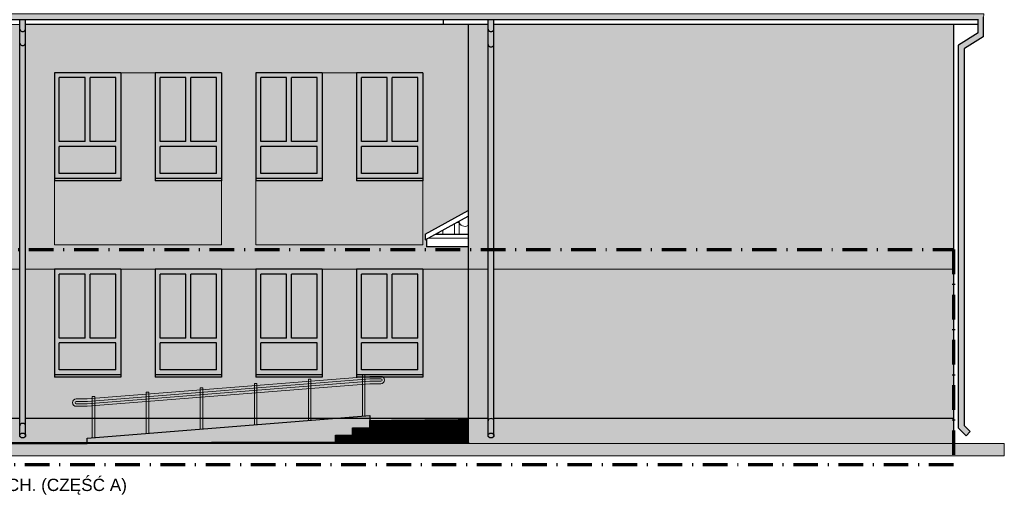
# Model space of a CAD drawing. Header units: millimetres. Extents: x -61343 to 9939, y -6894 to 7453.
# Tile 148 of 255: x -6196 to -4192, y -4554 to -3588. Entities that reach past the tile are written whole.
import ezdxf

# ---------------------------------------------------------------- set-up
doc = ezdxf.new("R2010")
doc.units = ezdxf.units.MM
doc.header["$MEASUREMENT"] = 0
doc.linetypes.add('Kropki i Kreski', pattern=[920, 500, -200, 20, -200])
for name, color, linetype in [('810-G Ogólne', 7, 'Continuous'), ('830-G Teksty Etykiety', 7, 'Continuous'), ('990-D Import IFC', 7, 'Continuous')]:
    doc.layers.add(name, color=color, linetype=linetype)
doc.layers.add('A_cienkie', color=130, linetype='Continuous', lineweight=9)
doc.layers.add('A_grafitowy', color=7, linetype='Continuous', lineweight=5, true_color=0x7a7a7a)
doc.layers.add('A_zakres opracowania', color=7, linetype='Continuous', lineweight=70, true_color=0xe00038)
doc.styles.add('STYL_AUTOMATYCZNY_2', font='arialbd.ttf')

# ---------------------------------------------------------------- blocks, each defined once
blk = doc.blocks.new('*X1824', base_point=(515069, 47310))
at = {"layer": '990-D Import IFC', "color": 251, "linetype": 'Continuous', "lineweight": 13, "true_color": 0x6a6a6a}
for p, q in [((547636, -24050), (547659, -24034)), ((547659, -24034), (547666, -24026)), ((547691, -24012), (547691, -24156)), ((547739, -23987), (547736, -23987)), ((547787, -23987), (547739, -23987)), ((547787, -23959), (547787, -24156)), ((547787, -23987), (547791, -23996)), ((547791, -23996), (547795, -24004)), ((547795, -24004), (547800, -24011)), ((547800, -24011), (547806, -24019)), ((547806, -24019), (547811, -24026)), ((547811, -24026), (547818, -24032)), ((547818, -24032), (547825, -24038)), ((547825, -24038), (547832, -24044)), ((547832, -24044), (547857, -24057)), ((547966, -24050), (547971, -24047)), ((547361, -24195), (547361, -24228)), ((547457, -24142), (547457, -24156)), ((547457, -24156), (547457, -24228)), ((547599, -24064), (547610, -24062)), ((547610, -24062), (547636, -24050)), ((547691, -24156), (547691, -24228)), ((547787, -24156), (547787, -24228)), ((547857, -24057), (547884, -24065)), ((547884, -24065), (547912, -24066)), ((547912, -24066), (547940, -24062)), ((547940, -24062), (547966, -24050))]:
    blk.add_line(p, q, dxfattribs=at)
blk = doc.blocks.new('Wypełnienie_7_3', base_point=(515069, 47310))
at = {"layer": '990-D Import IFC', "color": 251, "linetype": 'Continuous', "lineweight": 13, "true_color": 0x6a6a6a}
blk.add_blockref('*X1824', (515069, 47310), dxfattribs=at)

msp = doc.modelspace()

# ---------------------------------------------------------------- hatches: boundary and pattern name
at = {"layer": '810-G Ogólne', "linetype": 'Continuous', "lineweight": 13}
msp.add_hatch(color=7, dxfattribs=at).paths.add_polyline_path([(-8294.295, -4476.299), (-4191.561, -4476.299), (-4191.561, -4451.299), (-8294.295, -4451.299)])
at = {"layer": '990-D Import IFC', "linetype": 'Continuous', "lineweight": 5, "true_color": 0x7c7f7e}
msp.add_hatch(color=8, dxfattribs=at).paths.add_polyline_path([(-8268.9, -3576.299, 0.14747682), (-8266.9, -3582.932), (-8266.9, -3623.018), (-8229.183, -3646.917), (-8229.183, -4415.044), (-8240.813, -4426.675), (-8232.328, -4435.161), (-8216.9, -4419.733), (-8216.9, -3640.137), (-8256.9, -3614.793), (-8256.9, -3588.299), (-8204.9, -3588.299), (-8204.9, -3624.285), (-8169.183, -3646.917), (-8169.183, -4415.044), (-8180.813, -4426.675), (-8172.328, -4435.161), (-8156.9, -4419.733), (-8156.9, -3640.137), (-8196.9, -3614.793), (-8196.9, -3588.299), (-7046.9, -3588.299), (-7046.9, -3614.793), (-7086.9, -3640.137), (-7086.9, -4419.733), (-7071.473, -4435.161), (-7062.987, -4426.675), (-7074.618, -4415.044), (-7074.618, -3646.917), (-7036.9, -3623.018), (-7036.9, -3588.299), (-6195.516, -3588.299), (-6195.516, -4434.702, 0.8167997), (-6183.514, -4434.702), (-6183.514, -3588.299), (-5242.275, -3588.299), (-5242.275, -4434.702, 0.8167997), (-5230.273, -4434.702), (-5230.273, -3588.299), (-4244.9, -3588.299), (-4244.9, -3614.793), (-4284.9, -3640.137), (-4284.9, -4419.733), (-4269.473, -4435.161), (-4260.987, -4426.675), (-4272.618, -4415.044), (-4272.618, -3646.917), (-4234.9, -3623.018), (-4234.9, -3582.932, 0.14747682), (-4232.9, -3576.299), (-8256.9, -3576.299), (-8266.9, -3576.299)])
at = {"layer": '990-D Import IFC', "linetype": 'Continuous', "lineweight": 5, "true_color": 0xf0ede3}
h = msp.add_hatch(color=7, dxfattribs=at)
h.paths.add_polyline_path([(-7011.991, -4050.428), (-7074.618, -4050.428), (-7074.618, -4096.299), (-6996.9, -4096.299), (-6246.9, -4096.299), (-6195.516, -4096.299), (-6195.516, -3696.299), (-6195.516, -3598.299), (-6996.9, -3598.299), (-7036.9, -3598.299), (-7036.9, -3623.018), (-7074.618, -3646.917), (-7074.618, -3989.052), (-7009.595, -4025.199), (-7009.595, -4036.641), (-7011.991, -4035.309)])
h.paths.add_polyline_path([(-6996.9, -3696.299), (-6656.9, -3696.299), (-6656.9, -4046.299), (-6996.9, -4046.299)], flags=0)
h.paths.add_polyline_path([(-6586.9, -3696.299), (-6246.9, -3696.299), (-6246.9, -4046.299), (-6586.9, -4046.299)], flags=0)
h = msp.add_hatch(color=7, dxfattribs=at)
h.paths.add_polyline_path([(-5282.9, -3598.299), (-6183.514, -3598.299), (-6183.514, -3696.299), (-6183.514, -4096.299), (-6124.9, -4096.299), (-5374.9, -4096.299), (-5282.9, -4096.299), (-5282.9, -4050.428), (-5367.81, -4050.428), (-5367.81, -4035.309), (-5370.206, -4036.641), (-5370.206, -4025.199), (-5282.9, -3976.666), (-5282.9, -3696.299)])
h.paths.add_polyline_path([(-6124.9, -3696.299), (-5784.9, -3696.299), (-5784.9, -4046.299), (-6124.9, -4046.299)], flags=0)
h.paths.add_polyline_path([(-5714.9, -3696.299), (-5374.9, -3696.299), (-5374.9, -4046.299), (-5714.9, -4046.299)], flags=0)
for points in [[(-5282.9, -3598.299), (-5282.9, -4096.299), (-5242.275, -4096.299), (-5242.275, -3598.299)], [(-5230.273, -3598.299), (-5230.273, -4096.299), (-4294.9, -4096.299), (-4294.9, -3598.299)]]:
    msp.add_hatch(color=7, dxfattribs=at).paths.add_polyline_path(points)
at = {"layer": '990-D Import IFC', "linetype": 'Continuous', "lineweight": 5, "true_color": 0x7c7f7e}
h = msp.add_hatch(color=8, dxfattribs=at)
h.paths.add_polyline_path([(-6124.9, -3696.299), (-6124.9, -3882.1), (-6124.9, -3887.441), (-6124.9, -3916.299), (-6114.9, -3916.299), (-6067.314, -3916.299), (-5989.9, -3916.299), (-5989.9, -3696.299)])
h.paths.add_polyline_path([(-6114.9, -3901.299), (-6114.9, -3892.452), (-6114.9, -3882.1), (-6114.9, -3846.299), (-5999.9, -3846.299), (-5999.9, -3901.299), (-6067.314, -3901.299), (-6097.246, -3901.299)], flags=0)
h.paths.add_polyline_path([(-6114.9, -3706.299), (-6062.4, -3706.299), (-6062.4, -3836.299), (-6114.9, -3836.299)], flags=0)
h.paths.add_polyline_path([(-5999.9, -3836.299), (-6052.4, -3836.299), (-6052.4, -3706.299), (-5999.9, -3706.299)], flags=0)
at = {"layer": '990-D Import IFC', "linetype": 'Continuous', "lineweight": 5, "true_color": 0xffcb2d}
for points in [[(-6124.9, -4046.299), (-5807.897, -4046.299), (-5784.9, -4046.299), (-5784.9, -3916.299), (-5913.9, -3916.299), (-5918.9, -3916.299), (-5919.9, -3916.299), (-5919.9, -3696.299), (-5989.9, -3696.299), (-5989.9, -3916.299), (-6067.314, -3916.299), (-6124.9, -3916.299)], [(-5714.9, -4046.299), (-5397.897, -4046.299), (-5374.9, -4046.299), (-5374.9, -3916.299), (-5503.9, -3916.299), (-5508.9, -3916.299), (-5509.9, -3916.299), (-5509.9, -3696.299), (-5579.9, -3696.299), (-5579.9, -3916.299), (-5657.314, -3916.299), (-5714.9, -3916.299)]]:
    msp.add_hatch(color=40, dxfattribs=at).paths.add_polyline_path(points)
at = {"layer": '990-D Import IFC', "linetype": 'Continuous', "lineweight": 0, "true_color": 0xe6f5fb}
for points in [[(-6114.9, -3836.299), (-6062.4, -3836.299), (-6062.4, -3706.299), (-6114.9, -3706.299)], [(-6052.4, -3706.299), (-6052.4, -3836.299), (-5999.9, -3836.299), (-5999.9, -3706.299)], [(-5909.9, -3836.299), (-5857.4, -3836.299), (-5857.4, -3706.299), (-5909.9, -3706.299)], [(-5847.4, -3706.299), (-5847.4, -3836.299), (-5794.9, -3836.299), (-5794.9, -3706.299)], [(-5704.9, -3836.299), (-5652.4, -3836.299), (-5652.4, -3706.299), (-5704.9, -3706.299)], [(-5642.4, -3706.299), (-5642.4, -3836.299), (-5589.9, -3836.299), (-5589.9, -3706.299)], [(-5499.9, -3836.299), (-5447.4, -3836.299), (-5447.4, -3706.299), (-5499.9, -3706.299)], [(-5437.4, -3706.299), (-5437.4, -3836.299), (-5384.9, -3836.299), (-5384.9, -3706.299)], [(-6114.9, -3846.299), (-6114.9, -3901.299), (-5999.9, -3901.299), (-5999.9, -3846.299)], [(-5909.9, -3846.299), (-5909.9, -3901.299), (-5794.9, -3901.299), (-5794.9, -3846.299)], [(-5704.9, -3846.299), (-5704.9, -3901.299), (-5589.9, -3901.299), (-5589.9, -3846.299)], [(-5499.9, -3846.299), (-5499.9, -3901.299), (-5384.9, -3901.299), (-5384.9, -3846.299)], [(-6114.9, -4236.299), (-6062.4, -4236.299), (-6062.4, -4106.299), (-6114.9, -4106.299)], [(-6052.4, -4106.299), (-6052.4, -4236.299), (-5999.9, -4236.299), (-5999.9, -4106.299)], [(-5909.9, -4236.299), (-5857.4, -4236.299), (-5857.4, -4106.299), (-5909.9, -4106.299)], [(-5847.4, -4106.299), (-5847.4, -4236.299), (-5794.9, -4236.299), (-5794.9, -4106.299)], [(-5704.9, -4236.299), (-5652.4, -4236.299), (-5652.4, -4106.299), (-5704.9, -4106.299)], [(-5642.4, -4106.299), (-5642.4, -4236.299), (-5589.9, -4236.299), (-5589.9, -4106.299)], [(-5499.9, -4236.299), (-5447.4, -4236.299), (-5447.4, -4106.299), (-5499.9, -4106.299)], [(-5437.4, -4106.299), (-5437.4, -4236.299), (-5384.9, -4236.299), (-5384.9, -4106.299)], [(-6114.9, -4246.299), (-6114.9, -4301.299), (-5999.9, -4301.299), (-5999.9, -4246.299)], [(-5909.9, -4246.299), (-5909.9, -4301.299), (-5794.9, -4301.299), (-5794.9, -4246.299)], [(-5704.9, -4246.299), (-5704.9, -4301.299), (-5589.9, -4301.299), (-5589.9, -4246.299)], [(-5499.9, -4246.299), (-5499.9, -4301.299), (-5384.9, -4301.299), (-5384.9, -4246.299)]]:
    msp.add_hatch(color=7, dxfattribs=at).paths.add_polyline_path(points)
at = {"layer": '990-D Import IFC', "linetype": 'Continuous', "lineweight": 5, "true_color": 0x7c7f7e}
h = msp.add_hatch(color=8, dxfattribs=at)
h.paths.add_polyline_path([(-5919.9, -3696.299), (-5919.9, -3882.1), (-5919.9, -3887.441), (-5919.9, -3916.299), (-5909.9, -3916.299), (-5862.314, -3916.299), (-5784.9, -3916.299), (-5784.9, -3696.299)])
h.paths.add_polyline_path([(-5909.9, -3901.299), (-5909.9, -3892.452), (-5909.9, -3882.1), (-5909.9, -3846.299), (-5794.9, -3846.299), (-5794.9, -3901.299), (-5862.314, -3901.299), (-5892.246, -3901.299)], flags=0)
h.paths.add_polyline_path([(-5909.9, -3706.299), (-5857.4, -3706.299), (-5857.4, -3836.299), (-5909.9, -3836.299)], flags=0)
h.paths.add_polyline_path([(-5794.9, -3836.299), (-5847.4, -3836.299), (-5847.4, -3706.299), (-5794.9, -3706.299)], flags=0)
h = msp.add_hatch(color=8, dxfattribs=at)
h.paths.add_polyline_path([(-5714.9, -3696.299), (-5714.9, -3882.1), (-5714.9, -3887.441), (-5714.9, -3916.299), (-5704.9, -3916.299), (-5657.314, -3916.299), (-5579.9, -3916.299), (-5579.9, -3696.299)])
h.paths.add_polyline_path([(-5704.9, -3901.299), (-5704.9, -3892.452), (-5704.9, -3882.1), (-5704.9, -3846.299), (-5589.9, -3846.299), (-5589.9, -3901.299), (-5657.314, -3901.299), (-5687.246, -3901.299)], flags=0)
h.paths.add_polyline_path([(-5704.9, -3706.299), (-5652.4, -3706.299), (-5652.4, -3836.299), (-5704.9, -3836.299)], flags=0)
h.paths.add_polyline_path([(-5589.9, -3836.299), (-5642.4, -3836.299), (-5642.4, -3706.299), (-5589.9, -3706.299)], flags=0)
h = msp.add_hatch(color=8, dxfattribs=at)
h.paths.add_polyline_path([(-5509.9, -3696.299), (-5509.9, -3882.1), (-5509.9, -3887.441), (-5509.9, -3916.299), (-5499.9, -3916.299), (-5452.314, -3916.299), (-5374.9, -3916.299), (-5374.9, -3696.299)])
h.paths.add_polyline_path([(-5499.9, -3901.299), (-5499.9, -3892.452), (-5499.9, -3882.1), (-5499.9, -3846.299), (-5384.9, -3846.299), (-5384.9, -3901.299), (-5452.314, -3901.299), (-5482.246, -3901.299)], flags=0)
h.paths.add_polyline_path([(-5499.9, -3706.299), (-5447.4, -3706.299), (-5447.4, -3836.299), (-5499.9, -3836.299)], flags=0)
h.paths.add_polyline_path([(-5384.9, -3836.299), (-5437.4, -3836.299), (-5437.4, -3706.299), (-5384.9, -3706.299)], flags=0)
at = {"layer": '990-D Import IFC', "linetype": 'Continuous', "lineweight": 5, "true_color": 0xc8c8bf}
for points in [[(-6996.9, -4096.299), (-7074.618, -4096.299), (-7074.618, -4400.299), (-6996.9, -4400.299), (-6246.9, -4400.299), (-6195.516, -4400.299), (-6195.516, -4096.299), (-6246.9, -4096.299), (-6246.9, -4316.299), (-6381.9, -4316.299), (-6381.9, -4096.299), (-6451.9, -4096.299), (-6451.9, -4316.299), (-6586.9, -4316.299), (-6586.9, -4096.299), (-6656.9, -4096.299), (-6656.9, -4316.299), (-6791.9, -4316.299), (-6791.9, -4096.299), (-6861.9, -4096.299), (-6861.9, -4316.299), (-6996.9, -4316.299)], [(-6183.514, -4096.299), (-6183.514, -4400.299), (-6124.9, -4400.299), (-5374.9, -4400.299), (-5282.9, -4400.299), (-5242.275, -4400.299), (-5242.275, -4096.299), (-5282.9, -4096.299), (-5374.9, -4096.299), (-5374.9, -4316.299), (-5509.9, -4316.299), (-5509.9, -4096.299), (-5579.9, -4096.299), (-5579.9, -4316.299), (-5714.9, -4316.299), (-5714.9, -4096.299), (-5784.9, -4096.299), (-5784.9, -4316.299), (-5919.9, -4316.299), (-5919.9, -4096.299), (-5989.9, -4096.299), (-5989.9, -4316.299), (-6124.9, -4316.299), (-6124.9, -4096.299)], [(-5230.273, -4096.299), (-5230.273, -4400.299), (-4294.9, -4400.299), (-4294.9, -4096.299)]]:
    msp.add_hatch(color=9, dxfattribs=at).paths.add_polyline_path(points)
at = {"layer": '990-D Import IFC', "linetype": 'Continuous', "lineweight": 5, "true_color": 0x7c7f7e}
h = msp.add_hatch(color=8, dxfattribs=at)
h.paths.add_polyline_path([(-6124.9, -4096.299), (-6124.9, -4282.1), (-6124.9, -4287.441), (-6124.9, -4316.299), (-6114.9, -4316.299), (-6067.314, -4316.299), (-5989.9, -4316.299), (-5989.9, -4096.299)])
h.paths.add_polyline_path([(-6114.9, -4301.299), (-6114.9, -4292.452), (-6114.9, -4282.1), (-6114.9, -4246.299), (-5999.9, -4246.299), (-5999.9, -4301.299), (-6067.314, -4301.299), (-6097.246, -4301.299)], flags=0)
h.paths.add_polyline_path([(-6114.9, -4106.299), (-6062.4, -4106.299), (-6062.4, -4236.299), (-6114.9, -4236.299)], flags=0)
h.paths.add_polyline_path([(-5999.9, -4236.299), (-6052.4, -4236.299), (-6052.4, -4106.299), (-5999.9, -4106.299)], flags=0)
h = msp.add_hatch(color=8, dxfattribs=at)
h.paths.add_polyline_path([(-5919.9, -4096.299), (-5919.9, -4282.1), (-5919.9, -4287.441), (-5919.9, -4316.299), (-5909.9, -4316.299), (-5862.314, -4316.299), (-5784.9, -4316.299), (-5784.9, -4096.299)])
h.paths.add_polyline_path([(-5909.9, -4301.299), (-5909.9, -4292.452), (-5909.9, -4282.1), (-5909.9, -4246.299), (-5794.9, -4246.299), (-5794.9, -4301.299), (-5862.314, -4301.299), (-5892.246, -4301.299)], flags=0)
h.paths.add_polyline_path([(-5909.9, -4106.299), (-5857.4, -4106.299), (-5857.4, -4236.299), (-5909.9, -4236.299)], flags=0)
h.paths.add_polyline_path([(-5794.9, -4236.299), (-5847.4, -4236.299), (-5847.4, -4106.299), (-5794.9, -4106.299)], flags=0)
h = msp.add_hatch(color=8, dxfattribs=at)
h.paths.add_polyline_path([(-5714.9, -4096.299), (-5714.9, -4282.1), (-5714.9, -4287.441), (-5714.9, -4316.299), (-5704.9, -4316.299), (-5657.314, -4316.299), (-5579.9, -4316.299), (-5579.9, -4096.299)])
h.paths.add_polyline_path([(-5704.9, -4301.299), (-5704.9, -4292.452), (-5704.9, -4282.1), (-5704.9, -4246.299), (-5589.9, -4246.299), (-5589.9, -4301.299), (-5657.314, -4301.299), (-5687.246, -4301.299)], flags=0)
h.paths.add_polyline_path([(-5704.9, -4106.299), (-5652.4, -4106.299), (-5652.4, -4236.299), (-5704.9, -4236.299)], flags=0)
h.paths.add_polyline_path([(-5589.9, -4236.299), (-5642.4, -4236.299), (-5642.4, -4106.299), (-5589.9, -4106.299)], flags=0)
h = msp.add_hatch(color=8, dxfattribs=at)
h.paths.add_polyline_path([(-5509.9, -4096.299), (-5509.9, -4282.1), (-5509.9, -4287.441), (-5509.9, -4316.299), (-5499.9, -4316.299), (-5452.314, -4316.299), (-5374.9, -4316.299), (-5374.9, -4096.299)])
h.paths.add_polyline_path([(-5499.9, -4301.299), (-5499.9, -4292.452), (-5499.9, -4282.1), (-5499.9, -4246.299), (-5384.9, -4246.299), (-5384.9, -4301.299), (-5452.314, -4301.299), (-5482.246, -4301.299)], flags=0)
h.paths.add_polyline_path([(-5499.9, -4106.299), (-5447.4, -4106.299), (-5447.4, -4236.299), (-5499.9, -4236.299)], flags=0)
h.paths.add_polyline_path([(-5384.9, -4236.299), (-5437.4, -4236.299), (-5437.4, -4106.299), (-5384.9, -4106.299)], flags=0)
at = {"layer": '990-D Import IFC', "linetype": 'Continuous', "lineweight": 5, "true_color": 0xa65e2f}
msp.add_hatch(color=25, dxfattribs=at).paths.add_polyline_path([(-8206.9, -4400.299), (-8206.9, -4451.299), (-4294.9, -4451.299), (-4294.9, -4400.299), (-5230.273, -4400.299), (-5230.273, -4434.702, -0.8167997), (-5242.275, -4434.702), (-5242.275, -4400.299), (-6183.514, -4400.299), (-6183.514, -4434.702, -0.8167997), (-6195.516, -4434.702), (-6195.516, -4400.299), (-7074.618, -4400.299), (-7074.618, -4415.044), (-7062.987, -4426.675), (-7071.473, -4435.161), (-7086.9, -4419.733), (-7086.9, -4400.299), (-8156.9, -4400.299), (-8156.9, -4419.733), (-8172.328, -4435.161), (-8180.813, -4426.675), (-8169.183, -4415.044), (-8169.183, -4400.299)])
at = {"layer": 'A_grafitowy'}
h = msp.add_hatch(color=256, dxfattribs=at)
h.dxf.hatch_style = 1
edge = h.paths.add_edge_path()
edge.add_line((-6057.9, -4375.299), (-5482.9, -4329.299))
edge.add_line((-5482.9, -4329.299), (-5460.4, -4329.299))
edge.add_arc((-5460.4, -4321.799), 7.5, 270, 360)
edge.add_arc((-5460.4, -4321.799), 7.5, 0, 90)
edge.add_line((-5460.4, -4314.299), (-5482.9, -4314.299))
edge.add_line((-5482.9, -4314.299), (-6057.9, -4360.299))
edge.add_line((-6057.9, -4360.299), (-6080.4, -4360.299))
edge.add_arc((-6080.4, -4367.799), 7.5, 90, 270)
edge.add_line((-6080.4, -4375.299), (-6057.9, -4375.299))
edge = h.paths.add_edge_path(flags=16)
edge.add_line((-6058.1, -4370.299), (-5483.1, -4324.299))
edge.add_line((-5483.1, -4324.299), (-5460.4, -4324.299))
edge.add_arc((-5460.4, -4321.799), 2.5, 270, 360)
edge.add_arc((-5460.4, -4321.799), 2.5, 0, 90)
edge.add_line((-5460.4, -4319.299), (-5482.701, -4319.299))
edge.add_line((-5482.701, -4319.299), (-6057.701, -4365.299))
edge.add_line((-6057.701, -4365.299), (-6080.4, -4365.299))
edge.add_arc((-6080.4, -4367.799), 2.5, 90, 270)
edge.add_line((-6080.4, -4370.299), (-6058.1, -4370.299))
h = msp.add_hatch(color=256, dxfattribs=at)
h.dxf.hatch_style = 1
h.paths.add_polyline_path([(-6047.9, -4355.299), (-6042.9, -4355.299), (-6042.9, -4439.099), (-6047.9, -4439.499)])
h.paths.add_polyline_path([(-5937.9, -4346.499), (-5932.9, -4346.499), (-5932.9, -4430.299), (-5937.9, -4430.699)])
h.paths.add_polyline_path([(-5827.9, -4337.699), (-5822.9, -4337.699), (-5822.9, -4421.499), (-5827.9, -4421.899)])
h.paths.add_polyline_path([(-5497.9, -4311.299), (-5492.9, -4311.299), (-5492.9, -4395.099), (-5497.9, -4395.499)])
h.paths.add_polyline_path([(-5607.9, -4320.099), (-5602.9, -4320.099), (-5602.9, -4403.899), (-5607.9, -4404.299)])
h.paths.add_polyline_path([(-5717.9, -4328.899), (-5712.9, -4328.899), (-5712.9, -4412.699), (-5717.9, -4413.099)])
at = {"layer": 'A_grafitowy', "linetype": 'Continuous', "lineweight": 5, "true_color": 0xa1a1a1}
msp.add_hatch(color=253, dxfattribs=at).paths.add_polyline_path([(-6057.9, -4440.299), (-6057.9, -4450.299), (-5552.9, -4449.299), (-5552.9, -4434.299), (-5517.9, -4434.299), (-5517.9, -4419.299), (-5482.9, -4419.299), (-5482.9, -4404.299), (-5482.9, -4394.299), (-5557.9, -4400.299)])
at = {"layer": 'A_grafitowy', "true_color": 0xa1a1a1}
h = msp.add_hatch(dxfattribs=at)
h.set_pattern_fill('ANSI31', color=253)
h.paths.add_polyline_path([(-5282.9, -4402.299), (-5482.9, -4404.299), (-5482.9, -4419.299), (-5282.9, -4419.299)])
h.paths.add_polyline_path([(-5282.9, -4419.299), (-5482.9, -4419.299), (-5517.9, -4419.299), (-5517.9, -4434.299), (-5282.9, -4434.299)])
h.paths.add_polyline_path([(-5282.9, -4434.299), (-5517.9, -4434.299), (-5552.9, -4434.299), (-5552.9, -4449.299), (-5282.9, -4449.299)])

# ---------------------------------------------------------------- linework, layer by layer
at = {"layer": '810-G Ogólne', "color": 7, "linetype": 'Continuous', "lineweight": 25}
for p, q in [((-4234.9, -3582.932), (-4234.9, -3623.018)), ((-4244.03, -3588.299), (-8196.9, -3588.299)), ((-6195.516, -4434.702), (-6195.516, -3588.299)), ((-6183.514, -4434.702), (-6183.514, -3588.299)), ((-5896.666, -3598.299), (-6183.514, -3598.299)), ((-5242.275, -3598.299), (-6183.514, -3598.299)), ((-5332.9, -3598.299), (-5332.9, -3588.299)), ((-5282.9, -3598.299), (-5282.9, -4451.299)), ((-5242.275, -4434.702), (-5242.275, -3588.299)), ((-5230.273, -4434.702), (-5230.273, -3588.299)), ((-4244.9, -3598.299), (-5230.273, -3598.299)), ((-4294.9, -3598.299), (-4294.9, -4451.299)), ((-4244.9, -3598.299), (-4244.9, -3588.299)), ((-4244.9, -3614.793), (-4244.9, -3598.299)), ((-4244.9, -3614.793), (-4284.9, -3640.137)), ((-4234.9, -3623.018), (-4272.618, -3646.917)), ((-4284.9, -4419.733), (-4284.9, -3640.137)), ((-4272.618, -4415.044), (-4272.618, -3646.917)), ((-5989.9, -3696.299), (-6124.9, -3696.299)), ((-6124.9, -3696.299), (-6124.9, -3916.299)), ((-6114.9, -3836.299), (-6114.9, -3706.299)), ((-6062.4, -3706.299), (-6114.9, -3706.299)), ((-6062.4, -3836.299), (-6062.4, -3706.299)), ((-5999.9, -3706.299), (-6052.4, -3706.299)), ((-6052.4, -3836.299), (-6052.4, -3706.299)), ((-5999.9, -3836.299), (-5999.9, -3706.299)), ((-5989.9, -3696.299), (-5989.9, -3916.299)), ((-5784.9, -3696.299), (-5919.9, -3696.299)), ((-5919.9, -3696.299), (-5919.9, -3916.299)), ((-5909.9, -3836.299), (-5909.9, -3706.299)), ((-5857.4, -3706.299), (-5909.9, -3706.299)), ((-5857.4, -3836.299), (-5857.4, -3706.299)), ((-5794.9, -3706.299), (-5847.4, -3706.299)), ((-5847.4, -3836.299), (-5847.4, -3706.299)), ((-5794.9, -3836.299), (-5794.9, -3706.299)), ((-5784.9, -3696.299), (-5784.9, -3916.299)), ((-5579.9, -3696.299), (-5714.9, -3696.299)), ((-5714.9, -3696.299), (-5714.9, -3916.299)), ((-5704.9, -3836.299), (-5704.9, -3706.299)), ((-5652.4, -3706.299), (-5704.9, -3706.299)), ((-5652.4, -3836.299), (-5652.4, -3706.299)), ((-5589.9, -3706.299), (-5642.4, -3706.299)), ((-5642.4, -3836.299), (-5642.4, -3706.299)), ((-5589.9, -3836.299), (-5589.9, -3706.299)), ((-5579.9, -3696.299), (-5579.9, -3916.299)), ((-5374.9, -3696.299), (-5509.9, -3696.299)), ((-5509.9, -3696.299), (-5509.9, -3916.299)), ((-5499.9, -3836.299), (-5499.9, -3706.299)), ((-5447.4, -3706.299), (-5499.9, -3706.299)), ((-5447.4, -3836.299), (-5447.4, -3706.299)), ((-5384.9, -3706.299), (-5437.4, -3706.299)), ((-5437.4, -3836.299), (-5437.4, -3706.299)), ((-5384.9, -3836.299), (-5384.9, -3706.299)), ((-5374.9, -3696.299), (-5374.9, -3916.299)), ((-6062.4, -3836.299), (-6114.9, -3836.299)), ((-6114.9, -3901.299), (-6114.9, -3846.299)), ((-5999.9, -3846.299), (-6114.9, -3846.299)), ((-5999.9, -3836.299), (-6052.4, -3836.299)), ((-5999.9, -3901.299), (-5999.9, -3846.299)), ((-5857.4, -3836.299), (-5909.9, -3836.299)), ((-5909.9, -3901.299), (-5909.9, -3846.299)), ((-5794.9, -3846.299), (-5909.9, -3846.299)), ((-5794.9, -3836.299), (-5847.4, -3836.299)), ((-5794.9, -3901.299), (-5794.9, -3846.299)), ((-5652.4, -3836.299), (-5704.9, -3836.299)), ((-5704.9, -3901.299), (-5704.9, -3846.299)), ((-5589.9, -3846.299), (-5704.9, -3846.299)), ((-5589.9, -3836.299), (-5642.4, -3836.299)), ((-5589.9, -3901.299), (-5589.9, -3846.299)), ((-5447.4, -3836.299), (-5499.9, -3836.299)), ((-5499.9, -3901.299), (-5499.9, -3846.299)), ((-5384.9, -3846.299), (-5499.9, -3846.299)), ((-5384.9, -3836.299), (-5437.4, -3836.299)), ((-5384.9, -3901.299), (-5384.9, -3846.299)), ((-5999.9, -3901.299), (-6114.9, -3901.299)), ((-5794.9, -3901.299), (-5909.9, -3901.299)), ((-5589.9, -3901.299), (-5704.9, -3901.299)), ((-5384.9, -3901.299), (-5499.9, -3901.299)), ((-5989.9, -3911.299), (-6124.9, -3911.299)), ((-5989.9, -3916.299), (-6124.9, -3916.299)), ((-5784.9, -3911.299), (-5919.9, -3911.299)), ((-5784.9, -3916.299), (-5919.9, -3916.299)), ((-5579.9, -3911.299), (-5714.9, -3911.299)), ((-5579.9, -3916.299), (-5714.9, -3916.299)), ((-5374.9, -3911.299), (-5509.9, -3911.299)), ((-5374.9, -3916.299), (-5509.9, -3916.299)), ((-5370.206, -4025.199), (-5282.9, -3976.666)), ((-5370.206, -4036.641), (-5282.9, -3988.107)), ((-5370.206, -4025.199), (-5370.206, -4036.641)), ((-5349.625, -4025.199), (-5282.9, -4025.199)), ((-5367.81, -4035.309), (-5367.81, -4050.428)), ((-5282.9, -4050.428), (-5367.81, -4050.428)), ((-5989.9, -4096.299), (-6124.9, -4096.299)), ((-6124.9, -4096.299), (-6124.9, -4316.299)), ((-6114.9, -4236.299), (-6114.9, -4106.299)), ((-6062.4, -4106.299), (-6114.9, -4106.299)), ((-6062.4, -4236.299), (-6062.4, -4106.299)), ((-5999.9, -4106.299), (-6052.4, -4106.299)), ((-6052.4, -4236.299), (-6052.4, -4106.299)), ((-5999.9, -4236.299), (-5999.9, -4106.299)), ((-5989.9, -4096.299), (-5989.9, -4316.299)), ((-5784.9, -4096.299), (-5919.9, -4096.299)), ((-5919.9, -4096.299), (-5919.9, -4316.299)), ((-5909.9, -4236.299), (-5909.9, -4106.299)), ((-5857.4, -4106.299), (-5909.9, -4106.299)), ((-5857.4, -4236.299), (-5857.4, -4106.299)), ((-5794.9, -4106.299), (-5847.4, -4106.299)), ((-5847.4, -4236.299), (-5847.4, -4106.299)), ((-5794.9, -4236.299), (-5794.9, -4106.299)), ((-5784.9, -4096.299), (-5784.9, -4316.299)), ((-5579.9, -4096.299), (-5714.9, -4096.299)), ((-5714.9, -4096.299), (-5714.9, -4316.299)), ((-5704.9, -4236.299), (-5704.9, -4106.299)), ((-5652.4, -4106.299), (-5704.9, -4106.299)), ((-5652.4, -4236.299), (-5652.4, -4106.299)), ((-5589.9, -4106.299), (-5642.4, -4106.299)), ((-5642.4, -4236.299), (-5642.4, -4106.299)), ((-5589.9, -4236.299), (-5589.9, -4106.299)), ((-5579.9, -4096.299), (-5579.9, -4316.299)), ((-5374.9, -4096.299), (-5509.9, -4096.299)), ((-5509.9, -4096.299), (-5509.9, -4316.299)), ((-5499.9, -4236.299), (-5499.9, -4106.299)), ((-5447.4, -4106.299), (-5499.9, -4106.299)), ((-5447.4, -4236.299), (-5447.4, -4106.299)), ((-5384.9, -4106.299), (-5437.4, -4106.299)), ((-5437.4, -4236.299), (-5437.4, -4106.299)), ((-5384.9, -4236.299), (-5384.9, -4106.299)), ((-5374.9, -4096.299), (-5374.9, -4316.299)), ((-6062.4, -4236.299), (-6114.9, -4236.299)), ((-6114.9, -4301.299), (-6114.9, -4246.299)), ((-5999.9, -4246.299), (-6114.9, -4246.299)), ((-5999.9, -4236.299), (-6052.4, -4236.299)), ((-5999.9, -4301.299), (-5999.9, -4246.299)), ((-5857.4, -4236.299), (-5909.9, -4236.299)), ((-5909.9, -4301.299), (-5909.9, -4246.299)), ((-5794.9, -4246.299), (-5909.9, -4246.299)), ((-5794.9, -4236.299), (-5847.4, -4236.299)), ((-5794.9, -4301.299), (-5794.9, -4246.299)), ((-5652.4, -4236.299), (-5704.9, -4236.299)), ((-5704.9, -4301.299), (-5704.9, -4246.299)), ((-5589.9, -4246.299), (-5704.9, -4246.299)), ((-5589.9, -4236.299), (-5642.4, -4236.299)), ((-5589.9, -4301.299), (-5589.9, -4246.299)), ((-5447.4, -4236.299), (-5499.9, -4236.299)), ((-5499.9, -4301.299), (-5499.9, -4246.299)), ((-5384.9, -4246.299), (-5499.9, -4246.299)), ((-5384.9, -4236.299), (-5437.4, -4236.299)), ((-5384.9, -4301.299), (-5384.9, -4246.299)), ((-5999.9, -4301.299), (-6114.9, -4301.299)), ((-5794.9, -4301.299), (-5909.9, -4301.299)), ((-5589.9, -4301.299), (-5704.9, -4301.299)), ((-5384.9, -4301.299), (-5499.9, -4301.299)), ((-5989.9, -4311.299), (-6124.9, -4311.299)), ((-5989.9, -4316.299), (-6124.9, -4316.299)), ((-5784.9, -4311.299), (-5919.9, -4311.299)), ((-5784.9, -4316.299), (-5919.9, -4316.299)), ((-5579.9, -4311.299), (-5714.9, -4311.299)), ((-5579.9, -4316.299), (-5714.9, -4316.299)), ((-5374.9, -4311.299), (-5509.9, -4311.299)), ((-5374.9, -4316.299), (-5509.9, -4316.299)), ((-6195.516, -4400.299), (-7072.287, -4400.299)), ((-5242.275, -4400.299), (-6183.514, -4400.299)), ((-4294.9, -4400.299), (-5230.273, -4400.299)), ((-5482.9, -4419.299), (-5282.9, -4419.299)), ((-4284.9, -4419.733), (-4269.473, -4435.161)), ((-4272.618, -4415.044), (-4260.987, -4426.675)), ((-4260.987, -4426.675), (-4269.473, -4435.161)), ((-5517.9, -4434.299), (-5282.9, -4434.299))]:
    msp.add_line(p, q, dxfattribs=at)
at = {"layer": '810-G Ogólne', "color": 7, "linetype": 'Continuous', "lineweight": 15}
msp.add_line((-5282.9, -4033.204), (-5364.024, -4033.204), dxfattribs=at)
at = {"layer": '810-G Ogólne', "color": 7, "linetype": 'Continuous', "lineweight": 50}
for p in [(-6936.398, -4451.299), (-5552.9, -4449.299)]:
    msp.add_line(p, (-6057.9, -4450.299), dxfattribs=at)
at = {"layer": '810-G Ogólne', "color": 7, "linetype": 'Continuous', "lineweight": 25}
for points in [[(-6057.9, -4450.299), (-6057.9, -4440.299), (-5482.9, -4394.299), (-5482.9, -4404.299)], [(-5552.9, -4449.299), (-5552.9, -4434.299), (-5517.9, -4434.299), (-5517.9, -4419.299), (-5482.9, -4419.299), (-5482.9, -4404.299), (-5282.9, -4402.299)]]:
    msp.add_lwpolyline(points, dxfattribs=at)
at = {"layer": '810-G Ogólne', "color": 7, "linetype": 'Continuous', "lineweight": 13}
msp.add_lwpolyline([(-8294.295, -4476.299), (-4191.561, -4476.299), (-4191.561, -4451.299), (-8294.295, -4451.299)], close=True, dxfattribs=at)
at = {"layer": '810-G Ogólne', "color": 7, "linetype": 'Continuous', "lineweight": 50}
msp.add_lwpolyline([(-5552.9, -4449.299), (-5282.9, -4449.299), (-5282.9, -4451.299)], dxfattribs=at)
at = {"layer": '810-G Ogólne', "color": 7, "linetype": 'Continuous', "lineweight": 25}
for centre, start_param, end_param in [((-6189.515, -3607.426), 3.14159265, 6.28318531), ((-5236.274, -3607.708), 3.14159265, 6.28318531), ((-6189.515, -3635.918), 3.14159265, 6.28318531), ((-5236.274, -3638.934), 3.14159265, 6.28318531), ((-5236.274, -4405.071), 0, 3.14159265), ((-6189.515, -4414.875), 0, 3.14159265)]:
    msp.add_ellipse(centre, major_axis=(6.001, 0), ratio=0.8167997, start_param=start_param, end_param=end_param, dxfattribs=at)
for centre in [(-6189.515, -4434.702), (-5236.274, -4434.702)]:
    msp.add_ellipse(centre, major_axis=(6.001, 0), ratio=0.8167997, dxfattribs=at)
at = {"layer": '990-D Import IFC', "color": 7, "linetype": 'Continuous', "lineweight": 13}
msp.add_lwpolyline([(-8256.9, -3576.299), (-4232.9, -3576.299, -0.14747682), (-4234.9, -3582.932), (-4234.9, -3623.018), (-4272.618, -3646.917), (-4272.618, -4415.044), (-4260.987, -4426.675), (-4269.473, -4435.161), (-4284.9, -4419.733), (-4284.9, -3640.137), (-4244.9, -3614.793), (-4244.9, -3588.299), (-5230.273, -3588.299), (-5230.273, -4434.702, -0.8167997), (-5242.275, -4434.702), (-5242.275, -3588.299), (-6183.514, -3588.299), (-6183.514, -4434.702, -0.8167997), (-6195.516, -4434.702), (-6195.516, -3588.299)], format="xyb", dxfattribs=at)
for points in [[(-7011.991, -4050.428), (-7011.991, -4035.309), (-7009.595, -4036.641), (-7009.595, -4025.199), (-7074.618, -3989.052), (-7074.618, -3646.917), (-7036.9, -3623.018), (-7036.9, -3598.299), (-6996.9, -3598.299), (-6195.516, -3598.299), (-6195.516, -3696.299), (-6195.516, -4096.299), (-6246.9, -4096.299), (-6996.9, -4096.299), (-7074.618, -4096.299), (-7074.618, -4050.428)], [(-5282.9, -3598.299), (-6183.514, -3598.299), (-6183.514, -3696.299), (-6183.514, -4096.299), (-6124.9, -4096.299), (-5374.9, -4096.299), (-5282.9, -4096.299), (-5282.9, -4050.428), (-5367.81, -4050.428), (-5367.81, -4035.309), (-5370.206, -4036.641), (-5370.206, -4025.199), (-5282.9, -3976.666), (-5282.9, -3696.299)], [(-5282.9, -3598.299), (-5282.9, -4096.299), (-5242.275, -4096.299), (-5242.275, -3598.299)], [(-5230.273, -3598.299), (-5230.273, -4096.299), (-4294.9, -4096.299), (-4294.9, -3598.299)], [(-6124.9, -3696.299), (-6124.9, -3882.1), (-6124.9, -3887.441), (-6124.9, -3916.299), (-6114.9, -3916.299), (-6067.314, -3916.299), (-5989.9, -3916.299), (-5989.9, -3696.299)], [(-6124.9, -4046.299), (-5807.897, -4046.299), (-5784.9, -4046.299), (-5784.9, -3916.299), (-5913.9, -3916.299), (-5918.9, -3916.299), (-5919.9, -3916.299), (-5919.9, -3696.299), (-5989.9, -3696.299), (-5989.9, -3916.299), (-6067.314, -3916.299), (-6124.9, -3916.299)], [(-6124.9, -3696.299), (-5784.9, -3696.299), (-5784.9, -4046.299), (-6124.9, -4046.299)], [(-6114.9, -3706.299), (-6062.4, -3706.299), (-6062.4, -3836.299), (-6114.9, -3836.299)], [(-6114.9, -3836.299), (-6062.4, -3836.299), (-6062.4, -3706.299), (-6114.9, -3706.299)], [(-5999.9, -3836.299), (-5999.9, -3706.299), (-6052.4, -3706.299), (-6052.4, -3836.299)], [(-6052.4, -3706.299), (-5999.9, -3706.299), (-5999.9, -3836.299), (-6052.4, -3836.299)], [(-5919.9, -3696.299), (-5919.9, -3882.1), (-5919.9, -3887.441), (-5919.9, -3916.299), (-5909.9, -3916.299), (-5862.314, -3916.299), (-5784.9, -3916.299), (-5784.9, -3696.299)], [(-5909.9, -3706.299), (-5857.4, -3706.299), (-5857.4, -3836.299), (-5909.9, -3836.299)], [(-5909.9, -3836.299), (-5857.4, -3836.299), (-5857.4, -3706.299), (-5909.9, -3706.299)], [(-5794.9, -3836.299), (-5794.9, -3706.299), (-5847.4, -3706.299), (-5847.4, -3836.299)], [(-5847.4, -3706.299), (-5794.9, -3706.299), (-5794.9, -3836.299), (-5847.4, -3836.299)], [(-5714.9, -3696.299), (-5714.9, -3882.1), (-5714.9, -3887.441), (-5714.9, -3916.299), (-5704.9, -3916.299), (-5657.314, -3916.299), (-5579.9, -3916.299), (-5579.9, -3696.299)], [(-5714.9, -4046.299), (-5397.897, -4046.299), (-5374.9, -4046.299), (-5374.9, -3916.299), (-5503.9, -3916.299), (-5508.9, -3916.299), (-5509.9, -3916.299), (-5509.9, -3696.299), (-5579.9, -3696.299), (-5579.9, -3916.299), (-5657.314, -3916.299), (-5714.9, -3916.299)], [(-5714.9, -3696.299), (-5374.9, -3696.299), (-5374.9, -4046.299), (-5714.9, -4046.299)], [(-5704.9, -3706.299), (-5652.4, -3706.299), (-5652.4, -3836.299), (-5704.9, -3836.299)], [(-5704.9, -3836.299), (-5652.4, -3836.299), (-5652.4, -3706.299), (-5704.9, -3706.299)], [(-5589.9, -3836.299), (-5589.9, -3706.299), (-5642.4, -3706.299), (-5642.4, -3836.299)], [(-5642.4, -3706.299), (-5589.9, -3706.299), (-5589.9, -3836.299), (-5642.4, -3836.299)], [(-5509.9, -3696.299), (-5509.9, -3882.1), (-5509.9, -3887.441), (-5509.9, -3916.299), (-5499.9, -3916.299), (-5452.314, -3916.299), (-5374.9, -3916.299), (-5374.9, -3696.299)], [(-5499.9, -3706.299), (-5447.4, -3706.299), (-5447.4, -3836.299), (-5499.9, -3836.299)], [(-5499.9, -3836.299), (-5447.4, -3836.299), (-5447.4, -3706.299), (-5499.9, -3706.299)], [(-5384.9, -3836.299), (-5384.9, -3706.299), (-5437.4, -3706.299), (-5437.4, -3836.299)], [(-5437.4, -3706.299), (-5384.9, -3706.299), (-5384.9, -3836.299), (-5437.4, -3836.299)], [(-6114.9, -3901.299), (-6114.9, -3892.452), (-6114.9, -3882.1), (-6114.9, -3846.299), (-5999.9, -3846.299), (-5999.9, -3901.299), (-6067.314, -3901.299), (-6097.246, -3901.299)], [(-6114.9, -3846.299), (-5999.9, -3846.299), (-5999.9, -3901.299), (-6114.9, -3901.299)], [(-5909.9, -3901.299), (-5909.9, -3892.452), (-5909.9, -3882.1), (-5909.9, -3846.299), (-5794.9, -3846.299), (-5794.9, -3901.299), (-5862.314, -3901.299), (-5892.246, -3901.299)], [(-5909.9, -3846.299), (-5794.9, -3846.299), (-5794.9, -3901.299), (-5909.9, -3901.299)], [(-5704.9, -3901.299), (-5704.9, -3892.452), (-5704.9, -3882.1), (-5704.9, -3846.299), (-5589.9, -3846.299), (-5589.9, -3901.299), (-5657.314, -3901.299), (-5687.246, -3901.299)], [(-5704.9, -3846.299), (-5589.9, -3846.299), (-5589.9, -3901.299), (-5704.9, -3901.299)], [(-5499.9, -3901.299), (-5499.9, -3892.452), (-5499.9, -3882.1), (-5499.9, -3846.299), (-5384.9, -3846.299), (-5384.9, -3901.299), (-5452.314, -3901.299), (-5482.246, -3901.299)], [(-5499.9, -3846.299), (-5384.9, -3846.299), (-5384.9, -3901.299), (-5499.9, -3901.299)], [(-5282.9, -3988.107), (-5349.625, -4025.199), (-5282.9, -4025.199)], [(-6996.9, -4096.299), (-7074.618, -4096.299), (-7074.618, -4400.299), (-6996.9, -4400.299), (-6246.9, -4400.299), (-6195.516, -4400.299), (-6195.516, -4096.299), (-6246.9, -4096.299), (-6246.9, -4316.299), (-6381.9, -4316.299), (-6381.9, -4096.299), (-6451.9, -4096.299), (-6451.9, -4316.299), (-6586.9, -4316.299), (-6586.9, -4096.299), (-6656.9, -4096.299), (-6656.9, -4316.299), (-6791.9, -4316.299), (-6791.9, -4096.299), (-6861.9, -4096.299), (-6861.9, -4316.299), (-6996.9, -4316.299)], [(-6183.514, -4096.299), (-6183.514, -4400.299), (-6124.9, -4400.299), (-5374.9, -4400.299), (-5282.9, -4400.299), (-5242.275, -4400.299), (-5242.275, -4096.299), (-5282.9, -4096.299), (-5374.9, -4096.299), (-5374.9, -4316.299), (-5509.9, -4316.299), (-5509.9, -4096.299), (-5579.9, -4096.299), (-5579.9, -4316.299), (-5714.9, -4316.299), (-5714.9, -4096.299), (-5784.9, -4096.299), (-5784.9, -4316.299), (-5919.9, -4316.299), (-5919.9, -4096.299), (-5989.9, -4096.299), (-5989.9, -4316.299), (-6124.9, -4316.299), (-6124.9, -4096.299)], [(-6124.9, -4096.299), (-6124.9, -4282.1), (-6124.9, -4287.441), (-6124.9, -4316.299), (-6114.9, -4316.299), (-6067.314, -4316.299), (-5989.9, -4316.299), (-5989.9, -4096.299)], [(-6114.9, -4106.299), (-6062.4, -4106.299), (-6062.4, -4236.299), (-6114.9, -4236.299)], [(-6114.9, -4236.299), (-6062.4, -4236.299), (-6062.4, -4106.299), (-6114.9, -4106.299)], [(-5999.9, -4236.299), (-5999.9, -4106.299), (-6052.4, -4106.299), (-6052.4, -4236.299)], [(-6052.4, -4106.299), (-5999.9, -4106.299), (-5999.9, -4236.299), (-6052.4, -4236.299)], [(-5919.9, -4096.299), (-5919.9, -4282.1), (-5919.9, -4287.441), (-5919.9, -4316.299), (-5909.9, -4316.299), (-5862.314, -4316.299), (-5784.9, -4316.299), (-5784.9, -4096.299)], [(-5909.9, -4106.299), (-5857.4, -4106.299), (-5857.4, -4236.299), (-5909.9, -4236.299)], [(-5909.9, -4236.299), (-5857.4, -4236.299), (-5857.4, -4106.299), (-5909.9, -4106.299)], [(-5794.9, -4236.299), (-5794.9, -4106.299), (-5847.4, -4106.299), (-5847.4, -4236.299)], [(-5847.4, -4106.299), (-5794.9, -4106.299), (-5794.9, -4236.299), (-5847.4, -4236.299)], [(-5714.9, -4096.299), (-5714.9, -4282.1), (-5714.9, -4287.441), (-5714.9, -4316.299), (-5704.9, -4316.299), (-5657.314, -4316.299), (-5579.9, -4316.299), (-5579.9, -4096.299)], [(-5704.9, -4106.299), (-5652.4, -4106.299), (-5652.4, -4236.299), (-5704.9, -4236.299)], [(-5704.9, -4236.299), (-5652.4, -4236.299), (-5652.4, -4106.299), (-5704.9, -4106.299)], [(-5589.9, -4236.299), (-5589.9, -4106.299), (-5642.4, -4106.299), (-5642.4, -4236.299)], [(-5642.4, -4106.299), (-5589.9, -4106.299), (-5589.9, -4236.299), (-5642.4, -4236.299)], [(-5509.9, -4096.299), (-5509.9, -4282.1), (-5509.9, -4287.441), (-5509.9, -4316.299), (-5499.9, -4316.299), (-5452.314, -4316.299), (-5374.9, -4316.299), (-5374.9, -4096.299)], [(-5499.9, -4106.299), (-5447.4, -4106.299), (-5447.4, -4236.299), (-5499.9, -4236.299)], [(-5499.9, -4236.299), (-5447.4, -4236.299), (-5447.4, -4106.299), (-5499.9, -4106.299)], [(-5384.9, -4236.299), (-5384.9, -4106.299), (-5437.4, -4106.299), (-5437.4, -4236.299)], [(-5437.4, -4106.299), (-5384.9, -4106.299), (-5384.9, -4236.299), (-5437.4, -4236.299)], [(-5230.273, -4096.299), (-4294.9, -4096.299), (-4294.9, -4400.299), (-5230.273, -4400.299)], [(-6114.9, -4301.299), (-6114.9, -4292.452), (-6114.9, -4282.1), (-6114.9, -4246.299), (-5999.9, -4246.299), (-5999.9, -4301.299), (-6067.314, -4301.299), (-6097.246, -4301.299)], [(-6114.9, -4246.299), (-5999.9, -4246.299), (-5999.9, -4301.299), (-6114.9, -4301.299)], [(-5909.9, -4301.299), (-5909.9, -4292.452), (-5909.9, -4282.1), (-5909.9, -4246.299), (-5794.9, -4246.299), (-5794.9, -4301.299), (-5862.314, -4301.299), (-5892.246, -4301.299)], [(-5909.9, -4246.299), (-5794.9, -4246.299), (-5794.9, -4301.299), (-5909.9, -4301.299)], [(-5704.9, -4301.299), (-5704.9, -4292.452), (-5704.9, -4282.1), (-5704.9, -4246.299), (-5589.9, -4246.299), (-5589.9, -4301.299), (-5657.314, -4301.299), (-5687.246, -4301.299)], [(-5704.9, -4246.299), (-5589.9, -4246.299), (-5589.9, -4301.299), (-5704.9, -4301.299)], [(-5499.9, -4301.299), (-5499.9, -4292.452), (-5499.9, -4282.1), (-5499.9, -4246.299), (-5384.9, -4246.299), (-5384.9, -4301.299), (-5452.314, -4301.299), (-5482.246, -4301.299)], [(-5499.9, -4246.299), (-5384.9, -4246.299), (-5384.9, -4301.299), (-5499.9, -4301.299)]]:
    msp.add_lwpolyline(points, close=True, dxfattribs=at)
msp.add_lwpolyline([(-8206.9, -4400.299), (-8169.183, -4400.299), (-8169.183, -4415.044), (-8180.813, -4426.675), (-8172.328, -4435.161), (-8156.9, -4419.733), (-8156.9, -4400.299), (-7086.9, -4400.299), (-7086.9, -4419.733), (-7071.473, -4435.161), (-7062.987, -4426.675), (-7074.618, -4415.044), (-7074.618, -4400.299), (-6195.516, -4400.299), (-6195.516, -4434.702, 0.8167997), (-6183.514, -4434.702), (-6183.514, -4400.299), (-5242.275, -4400.299), (-5242.275, -4434.702, 0.8167997), (-5230.273, -4434.702), (-5230.273, -4400.299), (-4294.9, -4400.299), (-4294.9, -4451.299), (-8206.9, -4451.299)], format="xyb", close=True, dxfattribs=at)
at = {"layer": 'A_cienkie'}
for points in [[(-6057.9, -4375.299), (-5482.9, -4329.299), (-5460.4, -4329.299, 0.41421356), (-5452.9, -4321.799, 0.41421356), (-5460.4, -4314.299), (-5482.9, -4314.299), (-6057.9, -4360.299), (-6080.4, -4360.299, 1), (-6080.4, -4375.299)], [(-6058.1, -4370.299), (-5483.1, -4324.299), (-5460.4, -4324.299, 0.41421356), (-5457.9, -4321.799, 0.41421356), (-5460.4, -4319.299), (-5482.701, -4319.299), (-6057.701, -4365.299), (-6080.4, -4365.299, 1), (-6080.4, -4370.299)]]:
    msp.add_lwpolyline(points, format="xyb", close=True, dxfattribs=at)
for points in [[(-5607.9, -4320.099), (-5602.9, -4320.099), (-5602.9, -4403.899), (-5607.9, -4404.299)], [(-5497.9, -4311.299), (-5492.9, -4311.299), (-5492.9, -4395.099), (-5497.9, -4395.499)], [(-5937.9, -4346.499), (-5932.9, -4346.499), (-5932.9, -4430.299), (-5937.9, -4430.699)], [(-5827.9, -4337.699), (-5822.9, -4337.699), (-5822.9, -4421.499), (-5827.9, -4421.899)], [(-5717.9, -4328.899), (-5712.9, -4328.899), (-5712.9, -4412.699), (-5717.9, -4413.099)], [(-6047.9, -4355.299), (-6042.9, -4355.299), (-6042.9, -4439.099), (-6047.9, -4439.499)]]:
    msp.add_lwpolyline(points, close=True, dxfattribs=at)
at = {"layer": 'A_zakres opracowania', "linetype": 'Kropki i Kreski', "ltscale": 0.1}
msp.add_lwpolyline([(-7096.9, -4056.299), (-4294.9, -4056.299), (-4294.9, -4494.361), (-7096.9, -4494.361)], close=True, dxfattribs=at)

# ---------------------------------------------------------------- block references
at = {"layer": '990-D Import IFC', "color": 251, "linetype": 'Continuous', "lineweight": 13, "true_color": 0x6a6a6a, "xscale": 0.1, "yscale": 0.1, "zscale": 0.1}
msp.add_blockref('Wypełnienie_7_3', (-8573.008, 3128.573), dxfattribs=at)

# ---------------------------------------------------------------- texts
at = {"layer": '830-G Teksty Etykiety', "color": 7, "linetype": 'Continuous', "lineweight": 13, "insert": (-6565.117, -4522.76), "char_height": 25, "attachment_point": 1, "style": 'STYL_AUTOMATYCZNY_2'}
msp.add_mtext('\\A1;{\\fArial|b0|i0|c238|p34;ELEWACJA PŁN.-WSCH. (CZĘŚĆ A)}', dxfattribs=at)

doc.saveas('drawing.dxf')
